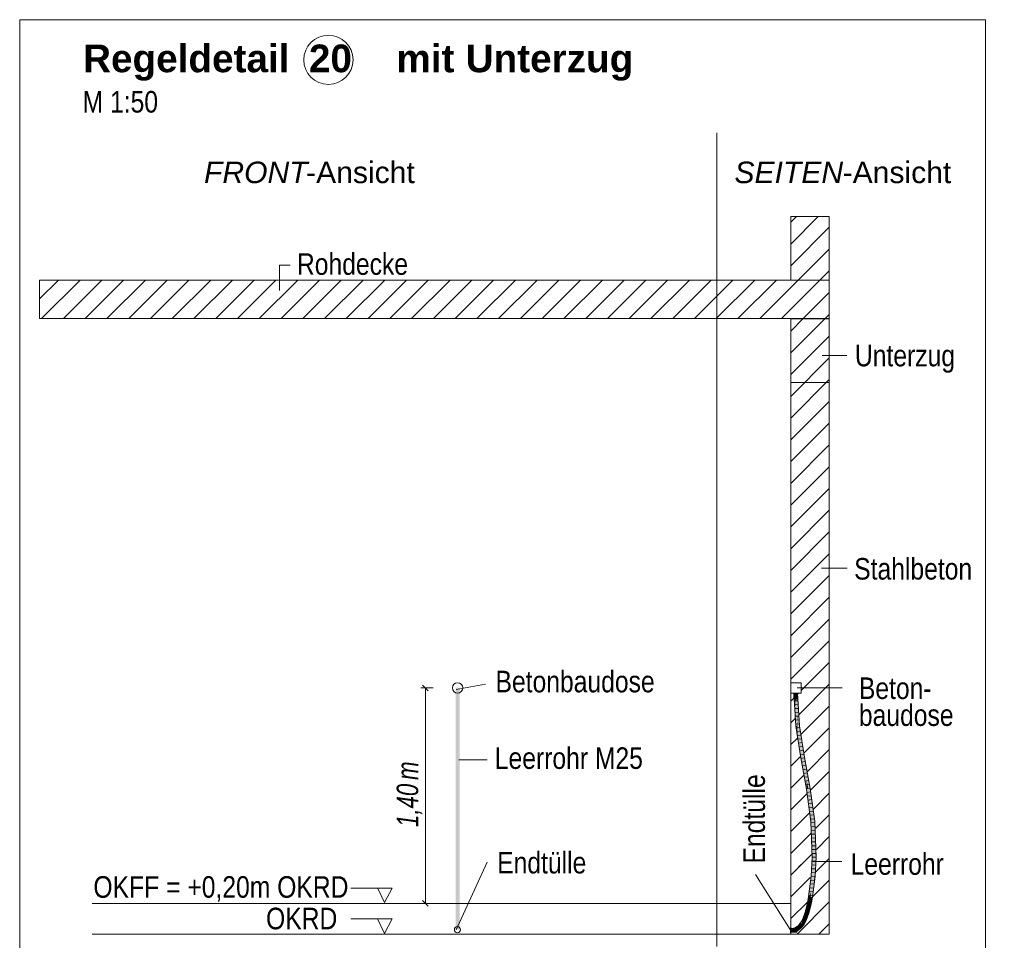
# Model space of a CAD drawing. Extents: x -620 to 3480, y 62 to 1107.
# Tile 121 of 244: x 133 to 197, y 565 to 625. Entities that reach past the tile are written whole.
import ezdxf
from ezdxf.lldxf.tags import DXFTag

# ---------------------------------------------------------------- set-up
doc = ezdxf.new("R2010")
doc.units = 0
doc.layers.get('0').update_dxf_attribs({"lineweight": 35})
for name, color, linetype, lineweight, true_color in [('E_Aussparung Bemaßung-A06G9GVM8I', 5, 'Continuous', 9, 0x0000ff), ('E_Betonbaudose', 1, 'Continuous', 13, 0xff0000), ('E_Detail_Beschriftung', 7, 'Continuous', 13, 0x009900), ('E_Detail_Wandschraffur', 7, 'Continuous', 5, 0xc0c0c0), ('E_Leerrohr 25-A06G9GVN8I', 7, 'Continuous', 9, 0xff8000), ('E_Leerrohr 25-Shading', 7, 'Continuous', 9, 0xff8000), ('E_Leerrohr Beschriftung', 1, 'Continuous', 9, 0xff0000)]:
    doc.layers.add(name, color=color, linetype=linetype, lineweight=lineweight, true_color=true_color)
doc.layers.add('E_Detail_Linie_Text_Bem', color=7, linetype='Continuous', lineweight=13)
doc.styles.get("Standard").update_dxf_attribs({"font": 'ARIALN.TTF'})
tags = doc.linetypes.add('fein_strichliert', pattern=[4, 1, -2, 1]).pattern_tags.tags
tags[8:9] = [DXFTag(74, 4), DXFTag(75, 0), DXFTag(340, '0'), DXFTag(46, 0.0), DXFTag(50, 0.0), DXFTag(44, 0.0), DXFTag(45, 0.0)]
tags[6:7] = [DXFTag(74, 4), DXFTag(75, 0), DXFTag(340, '0'), DXFTag(46, 0.0), DXFTag(50, 0.0), DXFTag(44, 0.0), DXFTag(45, 0.0)]
tags[4:5] = [DXFTag(74, 4), DXFTag(75, 0), DXFTag(340, '0'), DXFTag(46, 0.0), DXFTag(50, 0.0), DXFTag(44, 0.0), DXFTag(45, 0.0)]
tags = doc.linetypes.add('fein_strichliert-A06G9GVL8I', pattern=[4, 1, -2, 1]).pattern_tags.tags
tags[8:9] = [DXFTag(74, 4), DXFTag(75, 0), DXFTag(340, '0'), DXFTag(46, 0.0), DXFTag(50, 0.0), DXFTag(44, 0.0), DXFTag(45, 0.0)]
tags[6:7] = [DXFTag(74, 4), DXFTag(75, 0), DXFTag(340, '0'), DXFTag(46, 0.0), DXFTag(50, 0.0), DXFTag(44, 0.0), DXFTag(45, 0.0)]
tags[4:5] = [DXFTag(74, 4), DXFTag(75, 0), DXFTag(340, '0'), DXFTag(46, 0.0), DXFTag(50, 0.0), DXFTag(44, 0.0), DXFTag(45, 0.0)]
tags = doc.linetypes.add('STRICHPUNKT2-A06G9GVO8I', pattern=[12.7, 6.35, -3.175, 0, -3.175]).pattern_tags.tags
tags[10:11] = [DXFTag(74, 4), DXFTag(75, 0), DXFTag(340, '0'), DXFTag(46, 0.0), DXFTag(50, 0.0), DXFTag(44, 0.0), DXFTag(45, 0.0)]
tags[8:9] = [DXFTag(74, 4), DXFTag(75, 0), DXFTag(340, '0'), DXFTag(46, 0.0), DXFTag(50, 0.0), DXFTag(44, 0.0), DXFTag(45, 0.0)]
tags[6:7] = [DXFTag(74, 4), DXFTag(75, 0), DXFTag(340, '0'), DXFTag(46, 0.0), DXFTag(50, 0.0), DXFTag(44, 0.0), DXFTag(45, 0.0)]
tags[4:5] = [DXFTag(74, 4), DXFTag(75, 0), DXFTag(340, '0'), DXFTag(46, 0.0), DXFTag(50, 0.0), DXFTag(44, 0.0), DXFTag(45, 0.0)]

# ---------------------------------------------------------------- blocks, each defined once
blk = doc.blocks.new('Shading-A06G9GDR8I', base_point=(183.334, 736.551))
at = {"layer": 'E_Leerrohr 25-Shading', "color": 31, "true_color": 0xecb67f}
for points in [[(183.103, 581.504), (183.103, 581.498), (183.214, 581.504), (183.214, 581.498)], [(183.168, 581.104), (183.293, 581.104), (183.168, 581.498), (183.293, 581.498)], [(183.214, 581.498), (183.293, 581.498), (183.214, 581.504), (183.293, 581.504)], [(183.306, 581.504), (183.293, 581.504), (183.306, 581.498), (183.293, 581.498)], [(183.293, 581.498), (183.293, 581.104), (183.306, 581.498), (183.306, 581.104)], [(183.338, 581.504), (183.306, 581.504), (183.338, 581.498), (183.306, 581.498)], [(183.306, 581.104), (183.418, 581.104), (183.306, 581.498), (183.418, 581.498)], [(183.338, 581.504), (183.338, 581.498), (183.405, 581.504), (183.404, 581.498)], [(183.404, 581.498), (183.483, 581.498), (183.405, 581.504), (183.483, 581.504)], [(182.971, 566.159), (182.971, 566.27), (182.965, 566.158), (182.965, 566.27)], [(182.965, 566.125), (182.971, 566.125), (182.965, 566.158), (182.971, 566.159)], [(182.965, 566.08), (182.971, 566.08), (182.965, 566.125), (182.971, 566.125)], [(182.971, 566.047), (182.971, 566.08), (182.965, 566.047), (182.965, 566.08)], [(182.965, 565.969), (182.971, 565.969), (182.965, 566.047), (182.971, 566.047)], [(182.965, 565.89), (182.971, 565.89), (182.965, 565.969), (182.971, 565.969)], [(182.971, 566.08), (183.129, 566.205), (182.971, 566.205)], [(182.971, 566.08), (183.193, 566.088), (183.129, 566.205), (183.241, 566.092)], [(183.074, 566.081), (183.174, 566.086), (182.971, 566.08), (183.193, 566.088)], [(182.971, 566.08), (183.319, 566.08), (183.313, 566.085)], [(183.151, 565.985), (183.18, 566.063), (183.107, 565.972), (182.971, 566.08)], [(182.971, 566.08), (183.18, 566.063), (183.074, 566.075)], [(182.971, 566.08), (182.971, 565.955), (183.107, 565.972), (183.087, 565.966)], [(182.971, 566.08), (183.305, 566.066), (183.319, 566.08)], [(182.971, 565.955), (183.129, 565.955), (183.111, 565.968)], [(183.249, 566.084), (183.243, 566.09), (183.074, 566.081)], [(183.23, 566.056), (183.243, 566.069), (183.074, 566.075)], [(183.087, 565.966), (183.111, 565.968), (183.107, 565.972)], [(183.145, 565.971), (183.151, 565.985), (183.111, 565.968), (183.107, 565.972)], [(183.111, 565.968), (183.129, 565.955), (183.145, 565.971)], [(183.129, 566.205), (183.241, 566.092), (183.168, 566.205), (183.212, 566.161)], [(183.129, 565.955), (183.194, 565.955), (183.163, 565.989), (183.256, 566.017)], [(183.151, 565.985), (183.145, 565.971), (183.163, 565.989)], [(183.227, 566.053), (183.18, 566.063), (183.163, 565.989), (183.151, 565.985)], [(183.227, 566.053), (183.163, 565.989), (183.232, 566.019), (183.195, 565.999)], [(183.212, 566.161), (183.194, 566.205), (183.168, 566.205)], [(183.174, 566.086), (183.243, 566.09), (183.193, 566.088)], [(183.227, 566.053), (183.23, 566.056), (183.18, 566.063)], [(183.193, 566.088), (183.243, 566.09), (183.241, 566.092)], [(183.3, 566.098), (183.365, 566.205), (183.194, 566.205)], [(183.194, 566.205), (183.212, 566.161), (183.3, 566.098), (183.277, 566.095)], [(183.365, 565.955), (183.301, 566.031), (183.194, 565.955), (183.256, 566.017)], [(183.195, 565.999), (183.22, 566.006), (183.232, 566.019)], [(183.212, 566.161), (183.241, 566.092), (183.277, 566.095), (183.274, 566.095)], [(183.232, 566.019), (183.22, 566.006), (183.281, 566.042), (183.256, 566.017)], [(183.281, 566.042), (183.305, 566.066), (183.227, 566.053), (183.243, 566.069)], [(183.227, 566.053), (183.232, 566.019), (183.26, 566.046)], [(183.26, 566.046), (183.232, 566.019), (183.278, 566.043)], [(183.232, 566.019), (183.281, 566.042), (183.278, 566.043)], [(183.313, 566.085), (183.301, 566.097), (183.249, 566.084), (183.241, 566.092)], [(183.301, 566.031), (183.294, 566.04), (183.256, 566.017), (183.281, 566.042)], [(183.274, 566.095), (183.301, 566.097), (183.3, 566.098)], [(183.365, 566.033), (183.319, 566.08), (183.365, 566.026), (183.281, 566.042)], [(183.313, 566.034), (183.294, 566.04), (183.301, 566.031)], [(183.365, 566.026), (183.294, 566.04), (183.365, 566.021)], [(183.3, 566.098), (183.314, 566.1), (183.365, 566.205), (183.348, 566.134)], [(183.34, 566.101), (183.34, 566.103), (183.301, 566.097), (183.3, 566.098)], [(183.301, 566.097), (183.319, 566.08), (183.34, 566.101)], [(183.365, 566.008), (183.348, 566.025), (183.301, 566.031), (183.313, 566.034)], [(183.365, 566.008), (183.301, 566.031), (183.365, 565.955)], [(183.314, 566.1), (183.34, 566.103), (183.348, 566.134)], [(183.342, 566.103), (183.319, 566.08), (183.365, 566.106), (183.365, 566.08)], [(183.319, 566.08), (183.365, 566.033), (183.365, 566.08)], [(183.342, 566.103), (183.348, 566.134), (183.34, 566.103)], [(183.34, 566.103), (183.34, 566.101), (183.342, 566.103)], [(183.342, 566.103), (183.365, 566.126), (183.348, 566.134), (183.365, 566.151)], [(183.365, 566.126), (183.342, 566.103), (183.365, 566.106)], [(183.365, 566.151), (183.365, 566.205), (183.348, 566.134)], [(183.365, 566.021), (183.348, 566.025), (183.365, 566.008)]]:
    blk.add_solid(points, dxfattribs=at)
at = {"layer": 'E_Leerrohr 25-Shading', "color": 43, "true_color": 0xd7ab7f}
for points in [[(183.168, 581.498), (183.194, 581.096), (183.195, 581.252)], [(183.168, 581.498), (183.195, 581.252), (183.196, 581.498)], [(183.195, 581.252), (183.194, 581.096), (183.257, 580.672), (183.282, 580.27)], [(183.303, 579.35), (183.282, 580.27), (183.194, 581.096)], [(183.196, 581.498), (183.195, 581.252), (183.217, 581.307), (183.257, 580.672)], [(183.217, 581.307), (183.205, 581.498), (183.196, 581.498)], [(183.409, 581.153), (183.382, 581.498), (183.395, 581.287)], [(183.382, 581.498), (183.444, 581.096), (183.401, 581.498)], [(183.444, 581.096), (183.382, 581.498), (183.483, 580.462), (183.409, 581.153)], [(183.42, 580.885), (183.462, 580.496), (183.395, 581.287), (183.409, 581.153)], [(183.444, 581.096), (183.418, 581.498), (183.401, 581.498)], [(183.409, 581.153), (183.462, 580.496), (183.483, 580.462), (183.509, 580.061)], [(183.475, 580.292), (183.42, 580.885), (183.515, 579.373)], [(183.462, 580.496), (183.42, 580.885), (183.47, 580.389), (183.475, 580.292)], [(183.468, 580.435), (183.462, 580.496), (183.47, 580.389)], [(183.502, 579.996), (183.494, 580.194), (183.47, 580.389), (183.468, 580.435)], [(183.475, 580.292), (183.502, 579.996), (183.47, 580.389)], [(183.303, 579.35), (183.337, 579.354), (183.282, 580.27), (183.33, 579.503)], [(183.502, 579.996), (183.475, 580.292), (183.526, 579.374), (183.515, 579.373)], [(183.509, 580.061), (183.494, 580.194), (183.551, 579.377), (183.502, 579.996)], [(183.526, 579.374), (183.551, 579.377), (183.502, 579.996)], [(183.337, 579.354), (183.303, 579.35), (183.418, 578.604)], [(183.337, 579.354), (183.339, 579.354), (183.33, 579.503)], [(183.444, 578.442), (183.337, 579.354), (183.418, 578.604)], [(183.444, 578.442), (183.355, 579.252), (183.337, 579.354), (183.339, 579.354)], [(183.395, 578.995), (183.355, 579.252), (183.483, 578.184), (183.444, 578.442)], [(183.526, 579.374), (183.515, 579.373), (183.83, 577.338)], [(183.866, 577.344), (183.551, 579.377), (183.83, 577.338), (183.526, 579.374)], [(183.509, 578.022), (183.42, 578.832), (183.483, 578.184), (183.395, 578.995)], [(183.62, 577.303), (183.656, 577.309), (183.509, 578.022), (183.42, 578.832)], [(184.02, 575.3), (183.656, 577.309), (183.989, 575.266), (183.62, 577.303)], [(184.057, 576.295), (183.866, 577.344), (184.02, 576.292), (183.83, 577.338)], [(184.236, 575.305), (184.057, 576.295), (184.2, 575.299), (184.02, 576.292)], [(184.02, 575.3), (183.989, 575.266), (184.023, 575.271)], [(184.023, 575.271), (183.989, 575.266), (184.057, 574.777)], [(184.025, 575.271), (184.02, 575.3), (184.023, 575.271)], [(184.057, 574.777), (184.224, 573.741), (184.023, 575.271), (184.025, 575.271)], [(184.224, 573.741), (184.319, 573.149), (184.025, 575.271)], [(184.236, 575.305), (184.2, 575.299), (184.532, 573.168), (184.495, 573.165)], [(184.283, 573.146), (184.301, 573.148), (184.057, 574.777), (184.224, 573.741)], [(184.301, 573.148), (184.319, 573.149), (184.224, 573.741)], [(184.301, 573.148), (184.283, 573.146), (184.308, 572.518)], [(184.308, 572.518), (184.342, 571.953), (184.301, 573.148), (184.319, 573.149)], [(184.342, 571.953), (184.411, 570.846), (184.319, 573.149)], [(184.577, 572.022), (184.532, 573.168), (184.52, 572.543), (184.495, 573.165)], [(184.342, 571.953), (184.308, 572.518), (184.354, 571.342)], [(184.52, 572.542), (184.624, 570.848), (184.52, 572.543), (184.577, 572.022)], [(184.624, 570.848), (184.52, 572.542), (184.622, 570.848)], [(184.613, 570.847), (184.622, 570.848), (184.567, 571.363), (184.52, 572.542)], [(184.374, 570.846), (184.411, 570.846), (184.354, 571.342), (184.342, 571.953)], [(184.411, 570.846), (184.374, 570.846), (184.316, 569.605), (184.304, 569.606)], [(184.34, 569.603), (184.411, 570.846), (184.316, 569.605)], [(184.553, 569.583), (184.587, 570.847), (184.516, 569.586)], [(184.587, 570.847), (184.553, 569.583), (184.595, 570.847), (184.566, 569.815)], [(184.566, 569.815), (184.621, 570.791), (184.595, 570.847), (184.622, 570.848)], [(184.595, 570.847), (184.613, 570.847), (184.567, 571.362), (184.567, 571.363)], [(184.567, 571.362), (184.587, 570.847), (184.595, 570.847)], [(184.621, 570.791), (184.624, 570.848), (184.622, 570.848)], [(184.205, 568.651), (184.171, 568.274), (184.34, 569.603)], [(184.26, 569.261), (184.205, 568.651), (184.316, 569.605), (184.34, 569.603)], [(184.316, 569.605), (184.304, 569.606), (184.26, 569.261)], [(184.474, 569.251), (184.474, 569.251), (184.553, 569.583), (184.455, 568.81)], [(184.474, 569.251), (184.553, 569.583), (184.516, 569.586)], [(184.135, 568.279), (184.152, 568.277), (184.26, 569.261), (184.205, 568.651)], [(184.474, 569.251), (184.346, 568.25), (184.371, 568.247)], [(184.383, 568.246), (184.474, 569.251), (184.371, 568.247)], [(184.474, 569.251), (184.383, 568.246), (184.455, 568.81)], [(184.152, 568.277), (184.135, 568.279), (184.102, 568.019), (184.091, 568.021)], [(184.102, 568.019), (184.124, 568.015), (184.152, 568.277), (184.171, 568.274)], [(184.152, 568.277), (184.171, 568.274), (184.205, 568.651)], [(184.371, 568.247), (184.346, 568.25), (184.333, 567.977), (184.301, 567.983)], [(184.337, 567.976), (184.383, 568.246), (184.333, 567.977), (184.371, 568.247)], [(183.917, 567.266), (183.924, 567.264), (184.041, 567.764), (183.991, 567.477)], [(183.991, 567.477), (183.952, 567.255), (184.03, 567.6), (184.022, 567.535)], [(184.041, 567.764), (183.991, 567.477), (184.049, 567.762), (184.03, 567.6)], [(184.022, 567.535), (184.077, 567.755), (184.049, 567.762)], [(184.058, 567.854), (184.041, 567.764), (184.049, 567.762)], [(184.053, 567.804), (184.049, 567.762), (184.074, 567.771), (184.071, 567.757)], [(184.061, 567.838), (184.058, 567.854), (184.053, 567.804)], [(184.053, 567.804), (184.074, 567.771), (184.061, 567.838)], [(184.058, 567.854), (184.061, 567.838), (184.091, 568.021), (184.102, 568.019)], [(184.102, 568.019), (184.061, 567.838), (184.124, 568.015), (184.074, 567.771)], [(184.071, 567.757), (184.077, 567.755), (184.074, 567.771)], [(184.074, 567.771), (184.077, 567.755), (184.124, 568.015), (184.127, 568.014)], [(184.284, 567.708), (184.249, 567.716), (184.156, 567.192), (184.121, 567.203)], [(184.284, 567.708), (184.301, 567.983), (184.249, 567.716)], [(184.284, 567.708), (184.315, 567.866), (184.301, 567.983), (184.333, 567.977)], [(184.315, 567.866), (184.337, 567.976), (184.333, 567.977)], [(183.752, 566.825), (183.776, 566.815), (183.888, 567.189), (183.811, 566.903)], [(183.811, 566.903), (183.786, 566.811), (183.952, 567.255)], [(183.888, 567.189), (183.811, 566.903), (183.924, 567.264), (183.952, 567.255)], [(183.924, 567.264), (183.917, 567.266), (183.888, 567.189)], [(183.924, 567.264), (183.952, 567.255), (183.991, 567.477)], [(184.058, 566.931), (184.156, 567.192), (184.022, 566.938), (184.121, 567.203)], [(183.306, 566.246), (183.381, 566.335), (183.288, 566.278)], [(183.381, 566.335), (183.306, 566.246), (183.388, 566.325), (183.33, 566.261)], [(183.33, 566.261), (183.355, 566.276), (183.388, 566.325), (183.393, 566.318)], [(183.393, 566.318), (183.355, 566.276), (183.401, 566.308), (183.395, 566.301)], [(183.418, 566.366), (183.381, 566.335), (183.388, 566.325)], [(183.393, 566.318), (183.444, 566.387), (183.388, 566.325), (183.418, 566.366)], [(183.393, 566.318), (183.401, 566.308), (183.444, 566.387), (183.409, 566.319)], [(183.395, 566.301), (183.403, 566.306), (183.401, 566.308)], [(183.401, 566.308), (183.403, 566.306), (183.409, 566.319)], [(183.476, 566.396), (183.403, 566.306), (183.42, 566.32)], [(183.476, 566.396), (183.463, 566.393), (183.403, 566.306), (183.409, 566.319)], [(183.463, 566.393), (183.444, 566.387), (183.409, 566.319)], [(183.42, 566.32), (183.491, 566.38), (183.476, 566.396)], [(183.466, 566.406), (183.444, 566.387), (183.47, 566.402), (183.463, 566.393)], [(183.463, 566.393), (183.476, 566.396), (183.47, 566.402)], [(183.483, 566.424), (183.466, 566.406), (183.47, 566.402)], [(183.476, 566.396), (183.509, 566.451), (183.47, 566.402), (183.483, 566.424)], [(183.48, 566.403), (183.476, 566.396), (183.496, 566.4), (183.484, 566.388)], [(183.502, 566.424), (183.509, 566.451), (183.48, 566.403)], [(183.48, 566.403), (183.496, 566.4), (183.502, 566.424)], [(183.484, 566.388), (183.491, 566.38), (183.496, 566.4)], [(183.496, 566.4), (183.491, 566.38), (183.569, 566.47), (183.573, 566.467)], [(183.56, 566.477), (183.502, 566.424), (183.569, 566.47), (183.496, 566.4)], [(183.509, 566.451), (183.502, 566.424), (183.544, 566.489), (183.56, 566.477)], [(183.544, 566.489), (183.56, 566.477), (183.669, 566.639), (183.682, 566.631)], [(183.682, 566.631), (183.56, 566.477), (183.687, 566.628), (183.569, 566.47)], [(183.713, 566.355), (183.711, 566.357), (183.622, 566.242), (183.613, 566.251)], [(183.622, 566.242), (183.718, 566.352), (183.713, 566.355)], [(183.622, 566.242), (183.638, 566.225), (183.718, 566.352), (183.665, 566.254)], [(183.776, 566.815), (183.752, 566.825), (183.669, 566.639), (183.656, 566.647)], [(183.665, 566.254), (183.74, 566.334), (183.718, 566.352)], [(183.669, 566.639), (183.682, 566.631), (183.776, 566.815), (183.786, 566.811)], [(183.738, 566.394), (183.711, 566.357), (183.713, 566.355)], [(183.718, 566.352), (183.74, 566.334), (183.738, 566.394)], [(183.74, 566.334), (183.869, 566.516), (183.738, 566.394), (183.838, 566.535)], [(183.776, 566.815), (183.786, 566.811), (183.811, 566.903)], [(183.869, 566.516), (183.949, 566.742), (183.838, 566.535)], [(183.869, 566.516), (183.924, 566.619), (183.949, 566.742), (183.974, 566.732)], [(183.924, 566.619), (183.982, 566.728), (183.974, 566.732)], [(183.949, 566.742), (183.974, 566.732), (184.022, 566.938), (184.036, 566.935)], [(183.974, 566.732), (183.982, 566.728), (184.036, 566.935), (184.058, 566.931)], [(183.063, 566.173), (183.059, 566.21), (182.971, 566.168), (182.971, 566.205)], [(183.088, 565.961), (183.083, 565.998), (182.971, 565.955), (182.971, 565.991)], [(183.063, 566.173), (183.129, 566.222), (183.059, 566.21)], [(183.063, 566.173), (183.15, 566.188), (183.129, 566.222), (183.143, 566.218)], [(183.088, 565.961), (183.191, 566.016), (183.083, 565.998)], [(183.191, 566.016), (183.088, 565.961), (183.193, 566.007), (183.129, 565.968)], [(183.143, 566.218), (183.141, 566.224), (183.129, 566.222)], [(183.129, 565.968), (183.194, 565.98), (183.193, 566.007), (183.199, 565.983)], [(183.168, 566.232), (183.141, 566.224), (183.172, 566.215), (183.143, 566.218)], [(183.143, 566.218), (183.15, 566.188), (183.172, 566.215)], [(183.172, 566.215), (183.15, 566.188), (183.217, 566.209)], [(183.194, 566.24), (183.168, 566.232), (183.185, 566.23)], [(183.168, 566.232), (183.172, 566.215), (183.185, 566.23)], [(183.231, 566.213), (183.212, 566.227), (183.172, 566.215), (183.185, 566.23)], [(183.231, 566.213), (183.172, 566.215), (183.217, 566.209)], [(183.212, 566.227), (183.194, 566.24), (183.185, 566.23)], [(183.217, 566.024), (183.191, 566.016), (183.193, 566.007)], [(183.193, 566.007), (183.197, 565.992), (183.217, 566.024), (183.257, 566.036)], [(183.222, 566.236), (183.218, 566.247), (183.194, 566.24)], [(183.222, 566.236), (183.194, 566.24), (183.226, 566.225), (183.212, 566.227)], [(183.194, 565.98), (183.199, 565.981), (183.199, 565.983)], [(183.197, 565.992), (183.199, 565.983), (183.257, 566.036), (183.282, 566.044)], [(183.199, 565.981), (183.305, 566.013), (183.282, 566.044), (183.292, 566.047)], [(183.199, 565.981), (183.282, 566.044), (183.199, 565.983)], [(183.212, 566.227), (183.231, 566.213), (183.226, 566.225)], [(183.282, 566.236), (183.306, 566.246), (183.218, 566.247), (183.288, 566.278)], [(183.282, 566.236), (183.218, 566.247), (183.222, 566.236)], [(183.222, 566.236), (183.226, 566.225), (183.282, 566.236), (183.257, 566.224)], [(183.226, 566.225), (183.231, 566.213), (183.257, 566.224)], [(183.292, 566.047), (183.305, 566.013), (183.33, 566.064), (183.346, 566.064)], [(183.346, 566.064), (183.305, 566.013), (183.404, 566.063), (183.407, 566.058)], [(183.346, 566.064), (183.355, 566.075), (183.33, 566.064)], [(183.355, 566.075), (183.346, 566.064), (183.398, 566.075), (183.404, 566.063)], [(183.398, 566.075), (183.389, 566.09), (183.355, 566.075)], [(183.395, 566.094), (183.389, 566.09), (183.483, 566.105), (183.444, 566.081)], [(183.444, 566.081), (183.389, 566.09), (183.398, 566.075)], [(183.42, 566.109), (183.395, 566.094), (183.509, 566.121), (183.483, 566.105)], [(183.398, 566.075), (183.404, 566.063), (183.444, 566.081), (183.418, 566.065)], [(183.404, 566.063), (183.407, 566.058), (183.418, 566.065)], [(183.509, 566.121), (183.527, 566.132), (183.42, 566.109), (183.506, 566.162)], [(183.622, 566.242), (183.613, 566.251), (183.521, 566.141), (183.506, 566.162)], [(183.527, 566.132), (183.638, 566.225), (183.521, 566.141), (183.622, 566.242)]]:
    blk.add_solid(points, dxfattribs=at)
at = {"layer": 'E_Leerrohr 25-Shading', "color": 31, "true_color": 0xfabd7f}
for points in [[(183.225, 581.498), (183.205, 581.498), (183.217, 581.307)], [(183.217, 581.307), (183.257, 580.672), (183.225, 581.498), (183.26, 580.746)], [(183.293, 581.498), (183.225, 581.498), (183.26, 580.746)], [(183.293, 581.498), (183.26, 580.746), (183.306, 580.812), (183.282, 580.27)], [(183.306, 580.812), (183.319, 581.096), (183.293, 581.498)], [(183.311, 581.498), (183.293, 581.498), (183.319, 581.096)], [(183.33, 579.503), (183.319, 581.096), (183.306, 580.812)], [(183.319, 581.096), (183.336, 581.498), (183.311, 581.498)], [(183.336, 581.498), (183.319, 581.096), (183.42, 580.885), (183.398, 580.396)], [(183.33, 579.503), (183.339, 579.354), (183.319, 581.096), (183.35, 579.355)], [(183.358, 580.461), (183.319, 581.096), (183.379, 579.358), (183.35, 579.355)], [(183.398, 580.396), (183.319, 581.096), (183.384, 580.059)], [(183.336, 581.498), (183.42, 580.885), (183.382, 581.498)], [(183.257, 580.672), (183.282, 580.27), (183.26, 580.746)], [(183.282, 580.27), (183.33, 579.503), (183.306, 580.812)], [(183.384, 580.059), (183.358, 580.461), (183.396, 579.36), (183.379, 579.358)], [(183.427, 579.364), (183.515, 579.373), (183.384, 580.059), (183.398, 580.396)], [(183.398, 580.396), (183.515, 579.373), (183.42, 580.885)], [(183.427, 579.364), (183.384, 580.059), (183.39, 579.706)], [(183.35, 579.355), (183.339, 579.354), (183.355, 579.252)], [(183.35, 579.355), (183.355, 579.252), (183.379, 579.358), (183.392, 579.071)], [(183.392, 579.071), (183.355, 579.252), (183.395, 578.995)], [(183.392, 579.071), (183.415, 578.957), (183.379, 579.358), (183.396, 579.36)], [(183.427, 579.364), (183.39, 579.706), (183.401, 579.361), (183.396, 579.403)], [(183.396, 579.403), (183.396, 579.36), (183.401, 579.361)], [(183.396, 579.36), (183.415, 578.957), (183.401, 579.361), (183.743, 577.324)], [(183.743, 577.324), (183.427, 579.364), (183.401, 579.361)], [(183.515, 579.373), (183.427, 579.364), (183.83, 577.338), (183.743, 577.324)], [(183.42, 578.832), (183.415, 578.957), (183.395, 578.995), (183.392, 579.071)], [(183.656, 577.309), (183.743, 577.324), (183.42, 578.832), (183.415, 578.957)], [(184.005, 575.88), (183.743, 577.324), (184.02, 575.3), (183.656, 577.309)], [(184.02, 576.292), (183.83, 577.338), (184.005, 575.88), (183.743, 577.324)], [(184.2, 575.299), (184.02, 576.292), (184.113, 575.285), (184.005, 575.88)], [(184.113, 575.285), (184.005, 575.88), (184.025, 575.271), (184.02, 575.3)], [(184.113, 575.285), (184.025, 575.271), (184.407, 573.157), (184.319, 573.149)], [(184.495, 573.165), (184.2, 575.299), (184.452, 573.161), (184.113, 575.285)], [(184.113, 575.285), (184.407, 573.157), (184.452, 573.161)], [(184.407, 573.157), (184.319, 573.149), (184.499, 570.847), (184.411, 570.846)], [(184.495, 573.165), (184.407, 573.157), (184.587, 570.847), (184.499, 570.847)], [(184.499, 570.847), (184.411, 570.846), (184.428, 569.595), (184.34, 569.603)], [(184.587, 570.847), (184.499, 570.847), (184.516, 569.586), (184.428, 569.595)], [(184.301, 568.597), (184.428, 569.595), (184.171, 568.274), (184.34, 569.603)], [(184.516, 569.586), (184.428, 569.595), (184.346, 568.25), (184.259, 568.262)], [(184.178, 568.273), (184.171, 568.274), (184.127, 568.015)], [(184.143, 568.011), (184.211, 568.269), (184.127, 568.015), (184.178, 568.273)], [(184.214, 567.998), (184.259, 568.262), (184.143, 568.011), (184.211, 568.269)], [(184.301, 568.597), (184.171, 568.274), (184.211, 568.269)], [(184.259, 568.262), (184.301, 568.597), (184.211, 568.269)], [(184.346, 568.25), (184.259, 568.262), (184.301, 567.983), (184.214, 567.998)], [(184.036, 567.229), (184.163, 567.736), (184.022, 567.535), (184.077, 567.755)], [(184.249, 567.716), (184.163, 567.736), (184.121, 567.203), (184.036, 567.229)], [(184.143, 568.011), (184.127, 568.014), (184.077, 567.756)], [(184.163, 567.736), (184.214, 567.998), (184.077, 567.756), (184.143, 568.011)], [(184.163, 567.736), (184.077, 567.756), (184.077, 567.755)], [(184.143, 568.011), (184.127, 568.015), (184.127, 568.014)], [(184.301, 567.983), (184.214, 567.998), (184.249, 567.716), (184.163, 567.736)], [(183.867, 566.777), (183.952, 567.255), (183.786, 566.811)], [(183.867, 566.777), (184.007, 567.149), (183.952, 567.255), (184.011, 567.237)], [(184.121, 567.203), (184.036, 567.229), (183.949, 566.742), (183.867, 566.777)], [(184.022, 567.535), (183.952, 567.255), (184.011, 567.237)], [(184.007, 567.149), (184.036, 567.229), (184.011, 567.237)], [(184.036, 567.229), (184.022, 567.535), (184.011, 567.237)], [(183.419, 566.315), (183.42, 566.32), (183.403, 566.306)], [(183.413, 566.291), (183.419, 566.315), (183.403, 566.306)], [(183.454, 566.234), (183.42, 566.32), (183.413, 566.291)], [(183.454, 566.234), (183.552, 566.315), (183.42, 566.32), (183.491, 566.38)], [(183.613, 566.251), (183.552, 566.315), (183.506, 566.162), (183.454, 566.234)], [(183.552, 566.315), (183.492, 566.38), (183.491, 566.38)], [(183.587, 566.455), (183.573, 566.467), (183.492, 566.38)], [(183.552, 566.315), (183.642, 566.412), (183.492, 566.38), (183.587, 566.455)], [(183.711, 566.357), (183.642, 566.412), (183.613, 566.251), (183.552, 566.315)], [(183.587, 566.455), (183.759, 566.584), (183.573, 566.467), (183.715, 566.611)], [(183.642, 566.412), (183.763, 566.581), (183.587, 566.455), (183.759, 566.584)], [(183.838, 566.535), (183.763, 566.581), (183.711, 566.357), (183.642, 566.412)], [(183.767, 566.59), (183.867, 566.777), (183.687, 566.628), (183.786, 566.811)], [(183.767, 566.59), (183.687, 566.628), (183.759, 566.584)], [(183.763, 566.581), (183.767, 566.59), (183.759, 566.584)], [(183.949, 566.742), (183.867, 566.777), (183.838, 566.535), (183.763, 566.581)], [(183.073, 566.085), (183.063, 566.173), (182.971, 566.08), (182.971, 566.168)], [(183.083, 565.998), (183.073, 566.085), (182.971, 565.991), (182.971, 566.08)], [(183.153, 566.176), (183.15, 566.188), (183.063, 566.173)], [(183.073, 566.085), (183.17, 566.102), (183.063, 566.173), (183.153, 566.176)], [(183.191, 566.016), (183.17, 566.102), (183.083, 565.998), (183.073, 566.085)], [(183.217, 566.209), (183.15, 566.188), (183.221, 566.199)], [(183.15, 566.188), (183.153, 566.176), (183.221, 566.199), (183.231, 566.177)], [(183.231, 566.177), (183.153, 566.176), (183.24, 566.158), (183.153, 566.176)], [(183.153, 566.176), (183.17, 566.102), (183.24, 566.158), (183.254, 566.128)], [(183.17, 566.102), (183.191, 566.016), (183.254, 566.128), (183.245, 566.104)], [(183.245, 566.104), (183.191, 566.016), (183.217, 566.024)], [(183.217, 566.209), (183.221, 566.199), (183.231, 566.213), (183.235, 566.201)], [(183.262, 566.13), (183.245, 566.104), (183.282, 566.044), (183.217, 566.024)], [(183.221, 566.199), (183.254, 566.128), (183.235, 566.201), (183.262, 566.13)], [(183.258, 566.221), (183.257, 566.224), (183.231, 566.213)], [(183.254, 566.204), (183.266, 566.205), (183.231, 566.213), (183.258, 566.221)], [(183.254, 566.204), (183.231, 566.213), (183.235, 566.201)], [(183.293, 566.144), (183.269, 566.198), (183.235, 566.201), (183.254, 566.204)], [(183.293, 566.144), (183.235, 566.201), (183.262, 566.13)], [(183.245, 566.104), (183.262, 566.13), (183.254, 566.128)], [(183.269, 566.198), (183.266, 566.205), (183.254, 566.204)], [(183.285, 566.228), (183.282, 566.236), (183.258, 566.221), (183.257, 566.224)], [(183.306, 566.183), (183.285, 566.228), (183.269, 566.198), (183.258, 566.221)], [(183.319, 566.155), (183.262, 566.13), (183.288, 566.06)], [(183.262, 566.13), (183.282, 566.044), (183.288, 566.06)], [(183.306, 566.183), (183.269, 566.198), (183.293, 566.144)], [(183.311, 566.235), (183.306, 566.246), (183.285, 566.228), (183.282, 566.236)], [(183.282, 566.044), (183.292, 566.047), (183.288, 566.06)], [(183.319, 566.222), (183.311, 566.235), (183.306, 566.183), (183.285, 566.228)], [(183.292, 566.047), (183.319, 566.155), (183.288, 566.06)], [(183.319, 566.155), (183.292, 566.047), (183.355, 566.075)], [(183.293, 566.144), (183.319, 566.155), (183.306, 566.183)], [(183.311, 566.235), (183.323, 566.238), (183.306, 566.246), (183.328, 566.255)], [(183.306, 566.183), (183.319, 566.155), (183.319, 566.222), (183.332, 566.197)], [(183.319, 566.222), (183.323, 566.238), (183.311, 566.235)], [(183.332, 566.197), (183.355, 566.276), (183.319, 566.222), (183.33, 566.261)], [(183.319, 566.155), (183.348, 566.168), (183.332, 566.197)], [(183.319, 566.155), (183.355, 566.075), (183.348, 566.168), (183.389, 566.09)], [(183.348, 566.168), (183.355, 566.276), (183.332, 566.197)], [(183.391, 566.286), (183.355, 566.276), (183.358, 566.175), (183.348, 566.168)], [(183.389, 566.09), (183.42, 566.109), (183.348, 566.168), (183.384, 566.19)], [(183.395, 566.301), (183.355, 566.276), (183.391, 566.286)], [(183.413, 566.291), (183.391, 566.286), (183.384, 566.19), (183.358, 566.175)], [(183.384, 566.19), (183.454, 566.234), (183.413, 566.291)], [(183.42, 566.109), (183.506, 566.162), (183.384, 566.19), (183.454, 566.234)], [(183.403, 566.306), (183.395, 566.301), (183.413, 566.291), (183.391, 566.286)]]:
    blk.add_solid(points, dxfattribs=at)
blk = doc.blocks.new('Referenz-A06G9GVP8I')
at = {"layer": 'E_Aussparung Bemaßung-A06G9GVM8I', "linetype": 'Continuous', "ltscale": 0.13}
for p, q in [((158.928, 581.835), (159.728, 581.835)), ((159.418, 581.644), (159.037, 582.026)), ((159.228, 581.835), (159.228, 567.835)), ((159.528, 567.835), (158.728, 567.835)), ((159.418, 567.644), (159.037, 568.026))]:
    blk.add_line(p, q, dxfattribs=at)
at = {"layer": 'E_Betonbaudose', "linetype": 'Continuous', "ltscale": 0.13}
for p, q in [((182.979, 581.495), (182.979, 582.175)), ((182.979, 582.175), (183.659, 582.175)), ((183.659, 582.175), (183.659, 581.495)), ((183.659, 581.495), (182.979, 581.495))]:
    blk.add_line(p, q, dxfattribs=at)
for centre, radius in [((161.323, 581.835), 0.34), ((161.314, 566.126), 0.2)]:
    blk.add_circle(centre, radius, dxfattribs=at)
at = {"layer": 'E_Detail_Linie_Text_Bem', "linetype": 'fein_strichliert-A06G9GVL8I', "ltscale": 0.65}
for p, q in [((195.631, 625.262), (132.862, 625.262)), ((132.862, 625.262), (132.862, 563.946)), ((195.631, 563.946), (195.631, 625.262)), ((178.169, 565.027), (178.169, 617.906))]:
    blk.add_line(p, q, dxfattribs=at)
at = {"layer": 'E_Detail_Linie_Text_Bem', "linetype": 'Continuous', "ltscale": 0.13}
for p, q in [((182.979, 612.47), (185.479, 612.47)), ((182.979, 608.335), (182.979, 612.47)), ((185.479, 612.47), (185.479, 608.335)), ((185.479, 608.335), (134.151, 608.335)), ((134.151, 608.335), (134.151, 605.835)), ((185.479, 608.335), (182.979, 608.335)), ((185.479, 605.835), (185.479, 608.335)), ((134.151, 605.835), (144.544, 605.835)), ((134.151, 605.835), (182.979, 605.835)), ((144.544, 605.835), (185.479, 605.835)), ((182.979, 605.835), (185.479, 605.835)), ((182.979, 594.035), (182.979, 605.835)), ((182.979, 605.813), (185.479, 605.813)), ((182.979, 601.679), (182.979, 605.813)), ((185.479, 605.835), (185.479, 565.835)), ((185.479, 605.813), (185.479, 601.679)), ((185.479, 601.679), (182.979, 601.679)), ((182.979, 593.835), (182.979, 594.035)), ((182.979, 565.835), (182.979, 593.835)), ((137.581, 567.835), (182.942, 567.835)), ((137.581, 565.835), (184.229, 565.835)), ((185.479, 565.835), (182.979, 565.835))]:
    blk.add_line(p, q, dxfattribs=at)
at = {"layer": 'E_Detail_Linie_Text_Bem', "color": 0, "linetype": 'Continuous', "ltscale": 0.13}
for p, q in [((149.753, 607.655), (149.753, 609.304)), ((149.753, 609.304), (150.439, 609.304)), ((186.618, 603.446), (185.023, 603.446)), ((186.646, 589.612), (184.976, 589.612)), ((163.143, 582.09), (161.232, 581.743)), ((183.384, 581.835), (186.322, 581.835)), ((163.246, 577.156), (161.396, 577.156)), ((161.233, 566.106), (163.246, 570.51)), ((184.35, 570.557), (186.283, 570.557)), ((183.035, 565.957), (180.692, 569.709)), ((157.075, 568.835), (154.391, 568.835)), ((156.108, 568.839), (156.566, 567.885)), ((156.566, 567.885), (157.075, 568.835)), ((157.075, 566.835), (154.391, 566.835)), ((156.108, 566.839), (156.566, 565.885)), ((156.566, 565.885), (157.075, 566.835))]:
    blk.add_line(p, q, dxfattribs=at)
at = {"layer": 'E_Detail_Linie_Text_Bem', "linetype": 'Continuous', "ltscale": 0.13}
blk.add_solid([(161.448, 581.865), (161.448, 566.129), (161.198, 581.864), (161.198, 566.129)], dxfattribs=at)
at = {"layer": 'E_Detail_Wandschraffur', "linetype": 'fein_strichliert', "ltscale": 0.13}
for p, q in [((182.979, 610.684), (184.764, 612.47)), ((183.458, 608.335), (185.479, 610.355)), ((134.151, 607.112), (135.375, 608.335)), ((135.703, 605.835), (138.203, 608.335)), ((138.532, 605.835), (141.032, 608.335)), ((141.36, 605.835), (143.86, 608.335)), ((144.189, 605.835), (146.689, 608.335)), ((147.017, 605.835), (149.517, 608.335)), ((149.846, 605.835), (152.346, 608.335)), ((152.674, 605.835), (155.174, 608.335)), ((155.502, 605.835), (158.002, 608.335)), ((158.331, 605.835), (160.831, 608.335)), ((161.159, 605.835), (163.659, 608.335)), ((163.988, 605.835), (166.488, 608.335)), ((166.816, 605.835), (169.316, 608.335)), ((169.645, 605.835), (172.145, 608.335)), ((172.473, 605.835), (174.973, 608.335)), ((175.301, 605.835), (177.801, 608.335)), ((178.13, 605.835), (180.63, 608.335)), ((180.958, 605.835), (183.458, 608.335)), ((183.787, 605.835), (185.479, 607.527)), ((182.979, 605.027), (183.787, 605.835)), ((182.979, 602.199), (185.479, 604.699)), ((182.979, 599.37), (185.479, 601.87)), ((182.979, 596.542), (185.479, 599.042)), ((182.979, 593.713), (185.479, 596.213)), ((182.979, 590.885), (185.479, 593.385)), ((182.979, 588.056), (185.479, 590.556)), ((182.979, 585.228), (185.479, 587.728)), ((182.979, 582.4), (185.479, 584.9)), ((183.523, 580.115), (185.479, 582.071)), ((182.979, 579.571), (183.251, 579.844)), ((183.854, 577.618), (185.479, 579.243)), ((182.979, 576.743), (183.586, 577.35)), ((184.275, 575.211), (185.479, 576.414)), ((182.979, 573.914), (184.027, 574.963)), ((184.61, 572.717), (185.479, 573.586)), ((182.979, 571.086), (184.323, 572.43)), ((184.608, 569.886), (185.479, 570.757)), ((182.979, 568.257), (184.245, 569.524)), ((183.861, 569.14), (184.115, 569.394)), ((183.385, 565.835), (185.479, 567.929))]:
    blk.add_line(p, q, dxfattribs=at)
at = {"layer": 'E_Detail_Wandschraffur', "linetype": 'ByBlock', "ltscale": 0.13}
for p, q in [((182.979, 612.098), (183.35, 612.47)), ((182.979, 609.27), (185.479, 611.77)), ((184.873, 608.335), (185.479, 608.941)), ((134.289, 605.835), (136.789, 608.335)), ((137.118, 605.835), (139.618, 608.335)), ((139.946, 605.835), (142.446, 608.335)), ((142.775, 605.835), (145.275, 608.335)), ((145.603, 605.835), (148.103, 608.335)), ((148.431, 605.835), (150.931, 608.335)), ((151.26, 605.835), (153.76, 608.335)), ((154.088, 605.835), (156.588, 608.335)), ((156.917, 605.835), (159.417, 608.335)), ((159.745, 605.835), (162.245, 608.335)), ((162.574, 605.835), (165.074, 608.335)), ((165.402, 605.835), (167.902, 608.335)), ((168.23, 605.835), (170.73, 608.335)), ((171.059, 605.835), (173.559, 608.335)), ((173.887, 605.835), (176.387, 608.335)), ((176.716, 605.835), (179.216, 608.335)), ((179.544, 605.835), (182.044, 608.335)), ((182.373, 605.835), (184.873, 608.335)), ((185.201, 605.835), (185.479, 606.113)), ((182.979, 603.613), (185.201, 605.835)), ((182.979, 600.784), (185.479, 603.284)), ((182.979, 597.956), (185.479, 600.456)), ((182.979, 595.127), (185.479, 597.627)), ((182.979, 592.299), (185.479, 594.799)), ((182.979, 589.471), (185.479, 591.971)), ((182.979, 586.642), (185.479, 589.142)), ((182.979, 583.814), (185.479, 586.314)), ((183.659, 581.665), (185.479, 583.485)), ((182.979, 580.985), (183.17, 581.177)), ((183.421, 581.428), (183.48, 581.487)), ((183.656, 578.834), (185.479, 580.657)), ((182.979, 578.157), (183.402, 578.581)), ((184.062, 576.412), (185.479, 577.828)), ((182.979, 575.328), (183.805, 576.155)), ((184.444, 573.966), (185.479, 575)), ((182.979, 572.5), (184.199, 573.721)), ((184.648, 571.341), (185.479, 572.172)), ((182.979, 569.672), (184.354, 571.047)), ((183.486, 570.179), (183.895, 570.588)), ((184.388, 568.252), (185.479, 569.343)), ((182.979, 566.843), (184.029, 567.894)), ((184.298, 568.163), (184.355, 568.219)), ((184.799, 565.835), (185.479, 566.515))]:
    blk.add_line(p, q, dxfattribs=at)
at = {"layer": 'E_Leerrohr 25-A06G9GVN8I', "linetype": 'Continuous', "ltscale": 0.13}
for p, q in [((183.103, 581.504), (183.103, 581.498)), ((183.103, 581.504), (183.215, 581.504)), ((183.103, 581.498), (183.215, 581.498)), ((183.168, 581.498), (183.168, 581.104)), ((183.168, 581.498), (183.242, 581.498)), ((183.168, 581.498), (183.418, 581.498)), ((183.168, 581.498), (183.303, 579.35)), ((183.168, 581.104), (183.242, 581.104)), ((183.192, 581.247), (183.426, 581.25)), ((183.215, 581.504), (183.372, 581.504)), ((183.215, 581.498), (183.372, 581.498)), ((183.242, 581.498), (183.345, 581.498)), ((183.242, 581.104), (183.345, 581.104)), ((183.345, 581.498), (183.418, 581.498)), ((183.345, 581.104), (183.418, 581.104)), ((183.372, 581.504), (183.483, 581.504)), ((183.372, 581.498), (183.483, 581.498)), ((183.418, 581.104), (183.418, 581.498)), ((183.418, 581.498), (183.551, 579.377)), ((183.483, 581.498), (183.483, 581.504)), ((183.207, 580.996), (183.442, 581.002)), ((183.223, 580.745), (183.458, 580.754)), ((183.239, 580.494), (183.473, 580.506)), ((183.254, 580.243), (183.489, 580.258)), ((183.27, 579.992), (183.504, 580.01)), ((183.286, 579.741), (183.52, 579.762)), ((183.302, 579.49), (183.535, 579.513)), ((183.303, 579.35), (183.62, 577.303)), ((183.327, 579.24), (183.561, 579.266)), ((183.551, 579.377), (183.866, 577.344)), ((183.366, 578.992), (183.599, 579.02)), ((183.404, 578.745), (183.637, 578.774)), ((183.443, 578.497), (183.676, 578.528)), ((183.481, 578.249), (183.714, 578.281)), ((183.519, 578.001), (183.752, 578.035)), ((183.558, 577.753), (183.79, 577.789)), ((183.596, 577.505), (183.828, 577.543)), ((183.62, 577.303), (183.989, 575.266)), ((183.636, 577.258), (183.867, 577.297)), ((183.866, 577.344), (184.236, 575.305)), ((183.68, 577.012), (183.912, 577.05)), ((183.725, 576.766), (183.957, 576.804)), ((183.769, 576.52), (184.001, 576.558)), ((183.814, 576.274), (184.046, 576.312)), ((183.859, 576.028), (184.09, 576.066)), ((183.903, 575.782), (184.135, 575.82)), ((183.948, 575.536), (184.18, 575.574)), ((183.989, 575.266), (184.283, 573.146)), ((183.992, 575.291), (184.224, 575.328)), ((184.236, 575.305), (184.532, 573.168)), ((184.027, 575.044), (184.26, 575.079)), ((184.062, 574.797), (184.294, 574.831)), ((184.096, 574.551), (184.329, 574.582)), ((184.13, 574.304), (184.363, 574.333)), ((184.164, 574.057), (184.397, 574.085)), ((184.198, 573.811), (184.432, 573.836)), ((184.232, 573.564), (184.466, 573.588)), ((184.267, 573.317), (184.501, 573.339)), ((184.283, 573.146), (184.374, 570.846)), ((184.293, 573.07), (184.527, 573.09)), ((184.303, 572.821), (184.537, 572.839)), ((184.532, 573.168), (184.624, 570.848)), ((184.313, 572.572), (184.547, 572.588)), ((184.323, 572.324), (184.557, 572.337)), ((184.333, 572.075), (184.567, 572.086)), ((184.343, 571.826), (184.577, 571.836)), ((184.352, 571.577), (184.587, 571.585)), ((184.374, 570.846), (184.304, 569.606)), ((184.362, 571.329), (184.597, 571.334)), ((184.372, 571.08), (184.607, 571.083)), ((184.381, 570.831), (184.616, 570.832)), ((184.624, 570.848), (184.553, 569.583)), ((184.353, 570.337), (184.587, 570.328)), ((184.367, 570.584), (184.601, 570.58)), ((184.304, 569.606), (184.135, 568.279)), ((184.31, 569.595), (184.544, 569.573)), ((184.325, 569.842), (184.559, 569.825)), ((184.339, 570.089), (184.573, 570.077)), ((184.553, 569.583), (184.383, 568.246)), ((184.247, 569.1), (184.481, 569.075)), ((184.279, 569.348), (184.512, 569.324)), ((184.135, 568.279), (184.091, 568.021)), ((184.153, 568.359), (184.386, 568.328)), ((184.184, 568.606), (184.417, 568.577)), ((184.216, 568.853), (184.449, 568.826)), ((184.383, 568.246), (184.337, 567.976)), ((184.041, 567.764), (183.917, 567.266)), ((184.017, 567.636), (184.245, 567.579)), ((184.091, 568.021), (184.041, 567.764)), ((184.07, 567.875), (184.3, 567.827)), ((184.115, 568.116), (184.346, 568.078)), ((184.284, 567.708), (184.156, 567.192)), ((184.337, 567.976), (184.284, 567.708)), ((183.917, 567.266), (183.752, 566.825)), ((183.886, 567.163), (184.109, 567.088)), ((183.957, 567.397), (184.183, 567.332)), ((184.156, 567.192), (183.982, 566.728)), ((183.381, 566.335), (183.288, 566.278)), ((183.466, 566.406), (183.381, 566.335)), ((183.427, 566.364), (183.576, 566.182)), ((183.544, 566.489), (183.466, 566.406)), ((183.656, 566.647), (183.544, 566.489)), ((183.578, 566.525), (183.767, 566.384)), ((183.74, 566.334), (183.638, 566.225)), ((183.752, 566.825), (183.656, 566.647)), ((183.703, 566.719), (183.911, 566.609)), ((183.869, 566.516), (183.74, 566.334)), ((183.801, 566.934), (184.02, 566.848)), ((183.982, 566.728), (183.869, 566.516)), ((182.971, 566.27), (182.965, 566.27)), ((182.965, 566.158), (182.965, 566.27)), ((182.965, 566.001), (182.965, 566.158)), ((182.965, 565.89), (182.965, 566.001)), ((182.965, 565.89), (182.971, 565.89)), ((182.971, 566.158), (182.971, 566.27)), ((183.059, 566.21), (182.971, 566.205)), ((183.365, 566.205), (182.971, 566.205)), ((182.971, 566.131), (182.971, 566.205)), ((182.971, 566.205), (182.971, 565.955)), ((182.971, 566.001), (182.971, 566.158)), ((182.971, 566.028), (182.971, 566.131)), ((182.971, 565.955), (182.971, 566.028)), ((182.971, 565.89), (182.971, 566.001)), ((183.088, 565.961), (182.971, 565.955)), ((182.971, 565.955), (183.365, 565.955)), ((183.038, 566.201), (183.058, 565.967)), ((183.141, 566.224), (183.059, 566.21)), ((183.199, 565.981), (183.088, 565.961)), ((183.218, 566.247), (183.141, 566.224)), ((183.305, 566.013), (183.199, 565.981)), ((183.288, 566.278), (183.218, 566.247)), ((183.244, 566.251), (183.335, 566.034)), ((183.407, 566.058), (183.305, 566.013)), ((183.365, 566.131), (183.365, 566.205)), ((183.365, 566.028), (183.365, 566.131)), ((183.365, 565.955), (183.365, 566.028)), ((183.527, 566.132), (183.407, 566.058)), ((183.638, 566.225), (183.527, 566.132))]:
    blk.add_line(p, q, dxfattribs=at)
at = {"layer": 'E_Leerrohr 25-A06G9GVN8I', "linetype": 'STRICHPUNKT2-A06G9GVO8I', "lineweight": 5, "ltscale": 0.13}
for p, q in [((183.293, 581.498), (183.293, 581.104)), ((182.971, 566.08), (183.365, 566.08))]:
    blk.add_line(p, q, dxfattribs=at)
at = {"layer": 'E_Leerrohr Beschriftung', "linetype": 'Continuous', "ltscale": 0.13}
blk.add_circle((152.925, 622.655), 1.6, dxfattribs=at)
at = {"layer": 'E_Aussparung Bemaßung-A06G9GVM8I', "linetype": 'Continuous', "ltscale": 0.13, "char_height": 1.4, "attachment_point": 1, "rotation": 90}
for s, insert in [('{\\W0.9;\\fArial Narrow|b0|i1;m}', (157.361, 575.856)), ('{\\W0.9;\\fArial Narrow|b0|i1;1,40 }', (157.361, 572.799))]:
    blk.add_mtext(s, dxfattribs=dict(at, insert=insert))
at = {"layer": 'E_Detail_Beschriftung', "color": 1, "linetype": 'Continuous', "lineweight": 35, "ltscale": 0.35, "true_color": 0xff0000, "char_height": 1.8, "attachment_point": 1}
for s, insert in [('{\\fArial|b1|i0;Regeldetail}', (136.98, 623.647)), ('{\\fArial|b1|i0;20}', (151.658, 623.647)), ('{\\fArial|b1|i0;mit}', (157.344, 623.647)), ('{\\fArial|b1|i0;Unterzug}', (161.845, 623.647))]:
    blk.add_mtext(s, dxfattribs=dict(at, insert=insert))
at = {"layer": 'E_Detail_Beschriftung', "linetype": 'Continuous', "ltscale": 0.13, "char_height": 1.4, "attachment_point": 1}
for s, insert in [('{\\fArial Narrow;M 1:50}', (136.95, 620.626)), ('{\\fArial Narrow;Rohdecke}', (150.88, 610.083)), ('{\\fArial Narrow;Unterzug}', (187.143, 604.136)), ('{\\fArial Narrow;Stahlbeton}', (187.095, 590.279)), ('{\\fArial Narrow;Betonbaudose}', (163.784, 582.952)), ('{\\fArial Narrow;Beton-}', (187.4, 582.518)), ('{\\fArial Narrow;baudose}', (187.4, 580.768)), ('{\\fArial Narrow;Leerrohr M25}', (163.738, 577.975)), ('{\\fArial Narrow;Endtülle}', (163.891, 571.182)), ('{\\fArial Narrow;Leerrohr}', (186.861, 571.096)), ('{\\fArial Narrow;OKFF = +0,20m OKRD}', (137.651, 569.603)), ('{\\fArial Narrow;OKRD}', (148.872, 567.553))]:
    blk.add_mtext(s, dxfattribs=dict(at, insert=insert))
at = {"layer": 'E_Detail_Beschriftung', "linetype": 'Continuous', "lineweight": -2, "ltscale": 0.25, "char_height": 1.4, "attachment_point": 1}
for s, insert in [('{\\fArial|b0|i1;FRONT}', (144.84, 616.041)), ('{\\fArial;-Ansicht}', (151.475, 616.041)), ('{\\fArial|b0|i1;SEITEN}', (179.313, 616.041)), ('{\\fArial;-Ansicht}', (186.343, 616.041))]:
    blk.add_mtext(s, dxfattribs=dict(at, insert=insert))
at = {"layer": 'E_Detail_Beschriftung', "linetype": 'Continuous', "ltscale": 0.13, "insert": (179.894, 570.428), "char_height": 1.4, "attachment_point": 1, "rotation": 90}
blk.add_mtext('{\\fArial Narrow;Endtülle}', dxfattribs=at)

msp = doc.modelspace()

# ---------------------------------------------------------------- block references
at = {"color": 8, "lineweight": 25, "ltscale": 0.25, "true_color": 0x808080}
msp.add_blockref('Referenz-A06G9GVP8I', (0, 0), dxfattribs=at)
msp.add_blockref('Shading-A06G9GDR8I', (183.334, 736.551))

doc.saveas('drawing.dxf')
